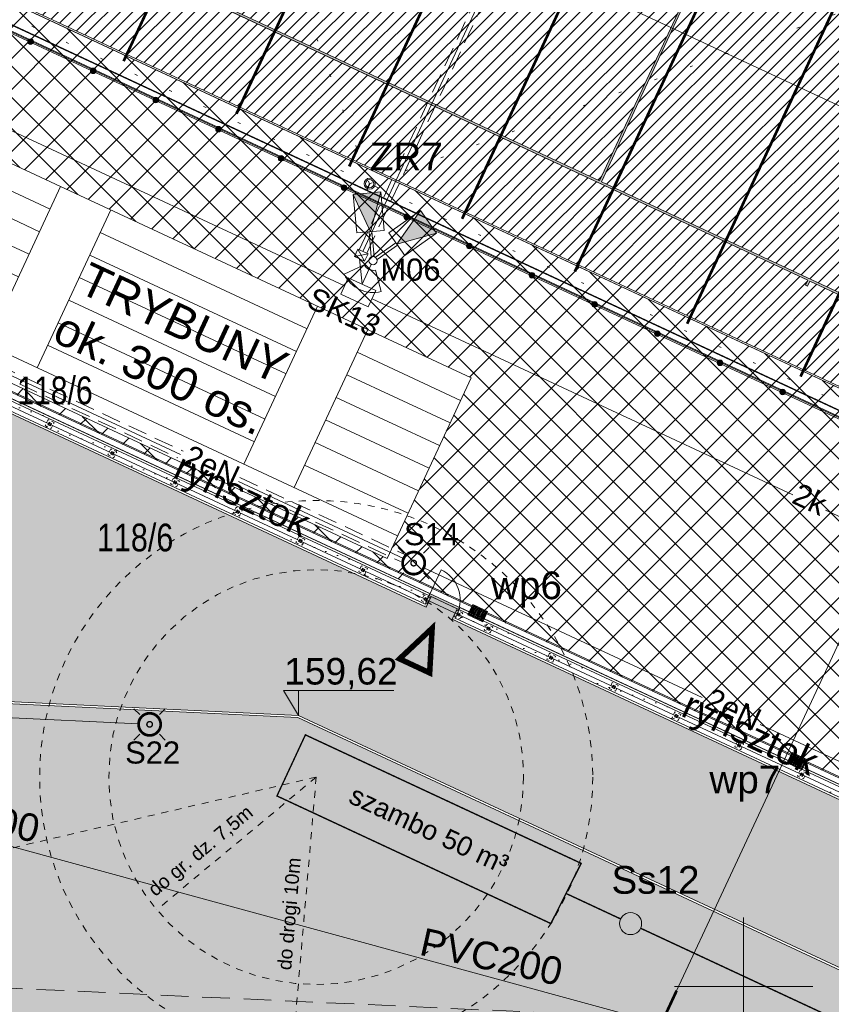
# Model space of a CAD drawing. Header units: millimetres. Extents: x 2049 to 5050, y -1200 to -312.
# Tile 9 of 23: x 2210 to 2239, y -1038 to -1003. Entities that reach past the tile are written whole.
import ezdxf
from ezdxf.enums import TextEntityAlignment as Align

# ---------------------------------------------------------------- set-up
doc = ezdxf.new("R2010")
doc.units = ezdxf.units.MM
for name, pattern in [('DOT', [6.35, 0, -6.35]), ('HIDDEN', [9.525, 6.35, -3.175]), ('L_0_04', [1.5, 1, -0.5]), ('L_0_45', [0.5, 0.25, -0.25])]:
    doc.linetypes.add(name, pattern=pattern)
doc.layers.get('Defpoints').update_dxf_attribs({"lineweight": 5})
doc.layers.add('211-numer działki ewidencyjnej', color=7, linetype='Continuous')
doc.layers.add('Wstawianie ramki sekcyjnej z opisem', color=7, linetype='Continuous')
for name, color, linetype, lineweight in [('A_boisko kolory', 78, 'Continuous', 5), ('A_boisko linie gry', 56, 'Continuous', 5), ('A_boisko reflektory', 74, 'Continuous', 5), ('A_boisko spadki', 64, 'Continuous', 5), ('A_chodnik', 132, 'Continuous', 5), ('A_hatch nawierzchnia', 253, 'Continuous', 5), ('A_hatch zieleń', 3, 'Continuous', 5), ('A_koty wysokośc.', 53, 'Continuous', 5), ('A_latarnie', 22, 'Continuous', 5), ('A_linie przekrojowe', 114, 'Continuous', 5), ('A_mapa vector', 253, 'Continuous', 5), ('A_obiekty trybuny', 126, 'Continuous', 5), ('A_ogrodzenie 1_2m', 24, 'Continuous', 5), ('A_ogrodzenie 2_4m', 45, 'Continuous', 5), ('A_opisy', 13, 'Continuous', 5), ('A_parking', 53, 'Continuous', 5), ('A_strefy oddziaływania obiektów', 71, 'L_0_45', 5), ('IE_kk', 30, 'Continuous', 5), ('IE_nn', 240, 'Continuous', 5), ('S-drenaż', 70, 'Continuous', 5), ('S-kd', 230, 'Continuous', 5), ('S-ks', 24, 'Continuous', 5), ('S-woda', 160, 'Continuous', 5), ('Z_UWAGI INSTALACJE WODNE', 150, 'Continuous', 5)]:
    doc.layers.add(name, color=color, linetype=linetype, lineweight=lineweight)
doc.styles.add('Arial', font='Arial.ttf')
doc.styles.get("Standard").update_dxf_attribs({"font": 'arial.ttf'})
pattern_1 = [(45, (9.53627, -381.61447), (-0.224506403, 0.224506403), [])]
pattern_2 = [(45, (9.53627, -381.61447), (-0.1403165, 0.420949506), [0, -0.396875])]

# ---------------------------------------------------------------- blocks, each defined once
blk = doc.blocks.new('zw$2336')
at = {"layer": 'A_strefy oddziaływania obiektów'}
for q in [(-25.64, -18.505), (-5.229, -6.783), (1.4, -9.394)]:
    blk.add_line((-2.028, 0), q, dxfattribs=at)
for radius in [10, 7.5]:
    blk.add_circle((-2.028, 0), radius, dxfattribs=at)
blk.add_arc((-2.028, 0), 30, 146.7259, 12.5747, dxfattribs=at)
at = {"layer": 'A_strefy oddziaływania obiektów', "attachment_point": 5}
for s, insert, char_height, width, rotation in [('\\pxqc;szambo 50 m³', (2.472, 0), 0.7, 11, 0), ('do gr. dz. 7,5m', (-4.636, -4.21), 0.5, 6.57169, 64.7338), ('\\pxqc;do drogi 10m', (-0.761, -4.867), 0.5, 14.8365, 110.0439)]:
    blk.add_mtext(s, dxfattribs=dict(at, insert=insert, char_height=char_height, width=width, rotation=rotation))
blk = doc.blocks.new('zw$72B4')
at = {"layer": 'A_ogrodzenie 2_4m'}
for p, q in [((0.05, -0.05), (-0.05, 0.05)), ((-0.05, -0.05), (0.05, 0.05))]:
    blk.add_line(p, q, dxfattribs=at)
at = {"layer": 'A_ogrodzenie 2_4m', "linetype": 'HIDDEN', "ltscale": 0.01}
blk.add_lwpolyline([(-0.12, 0.12), (-0.12, -0.12), (0.12, -0.12), (0.12, 0.12)], close=True, dxfattribs=at)
at = {"layer": 'A_ogrodzenie 2_4m'}
blk.add_lwpolyline([(-0.05, 0.05), (-0.05, -0.05), (0.05, -0.05), (0.05, 0.05)], close=True, dxfattribs=at)
blk = doc.blocks.new('zw$4BF9')
at = {"layer": 'A_ogrodzenie 2_4m'}
blk.add_line((-20.536, 22.813), (-20.029, 23.901), dxfattribs=at)
blk.add_lwpolyline([(11.145, 8.054), (11.145, 8.054), (-89.687, 55.026), (-87.993, 59.248), (-87.56, 60.239), (-75.488, 90.173), (-59.845, 129.157), (-17.974, 109.652), (59.053, 73.799), (29.362, 14.847), (23.382, 7.169)], dxfattribs=at)
blk.add_arc((-20.536, 22.813), 1.2, 335.0218, 65.0218, dxfattribs=at)
at = {"layer": 'A_ogrodzenie 2_4m', "rotation": 65.02180580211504}
for p in [(-34.179, 29.168), (-31.912, 28.112), (-29.646, 27.057), (-27.38, 26.001), (-25.114, 24.945), (-22.848, 23.89), (-20.582, 22.834), (-19.403, 22.285), (-18.315, 21.778), (-16.049, 20.722), (-13.783, 19.667), (-11.517, 18.611), (-9.251, 17.555), (-6.985, 16.5)]:
    blk.add_blockref('zw$72B4', p, dxfattribs=at)
blk = doc.blocks.new('zw$B760')
at = {"layer": 'A_ogrodzenie 1_2m'}
h = blk.add_hatch(color=256, dxfattribs=at)
h.dxf.hatch_style = 1
edge = h.paths.add_edge_path()
edge.add_ellipse((0, 0), major_axis=(0.1, 0), ratio=1, start_angle=0, end_angle=360)
blk.add_circle((0, 0), 0.1, dxfattribs=at)
blk = doc.blocks.new('zw$7FD1')
at = {"layer": 'A_ogrodzenie 1_2m'}
for p, q in [((-112.97, -4.32), (-32.953, -41.595)), ((-112.917, -4.3), (-32.936, -41.559)), ((-112.877, -4.286), (-32.881, -41.551))]:
    blk.add_line(p, q, dxfattribs=at)
for p in [(-64.266, -26.986), (-62, -28.042), (-59.734, -29.097), (-57.468, -30.153), (-55.202, -31.209), (-52.936, -32.264), (-50.669, -33.32), (-48.403, -34.376), (-46.137, -35.432), (-43.871, -36.487), (-41.605, -37.543), (-39.339, -38.599), (-37.072, -39.654)]:
    blk.add_blockref('zw$B760', p, dxfattribs=at)
blk = doc.blocks.new('zw$62AA')
at = {"layer": 'A_boisko linie gry'}
for p, q in [((72.425, 4.075), (72.425, 58.925)), ((72.5, 4.075), (72.5, 58.925)), ((80.77, 3.8), (80.77, 4)), ((80.845, 3.8), (80.845, 4)), ((80.77, 3.8), (80.845, 3.8))]:
    blk.add_line(p, q, dxfattribs=at)
for points in [[(-1.06, 62.06), (100.46, 62.06), (100.46, 0.94), (-1.06, 0.94)], [(-1, 62), (100.4, 62), (100.4, 1), (-1, 1)]]:
    blk.add_lwpolyline(points, close=True, dxfattribs=at)
for points in [[(95.325, 14.965), (95.325, 4.075), (72.5, 4.075)], [(80.77, 4), (49.7, 4)], [(72.425, 4.075), (49.737, 4.075)], [(90.4, 4), (80.845, 4)]]:
    blk.add_lwpolyline(points, dxfattribs=at)
at = {"layer": 'A_boisko spadki'}
blk.add_lwpolyline([(-1, 62), (100.4, 62), (100.4, 1), (-1, 1)], close=True, dxfattribs=at)
blk = doc.blocks.new('zw$EC9E')
at = {"layer": 'A_boisko reflektory'}
h = blk.add_hatch(color=256, dxfattribs=at)
h.dxf.hatch_style = 1
h.paths.add_polyline_path([(-0.713, 2.397), (-0.092, 1.046), (0.284, 2.484)])
h = blk.add_hatch(color=256, dxfattribs=at)
h.dxf.hatch_style = 1
h.paths.add_polyline_path([(1.719, 1.815), (0.86, 0.603), (2.293, 0.997)])
for p, q in [((-0.062, 0.137), (-0.142, 1.042)), ((0.037, 0.145), (-0.042, 1.05)), ((0.087, 0.122), (0.831, 0.644)), ((0.145, 0.04), (0.889, 0.562)), ((-0.317, -0.148), (-1.042, -0.486)), ((0.091, -0.338), (0.298, -1.111))]:
    blk.add_line(p, q, dxfattribs=at)
for points in [[(-0.713, 2.397), (0.284, 2.484), (0.406, 1.09), (-0.59, 1.002)], [(2.293, 0.997), (1.719, 1.815), (0.573, 1.012), (1.147, 0.193)]]:
    blk.add_lwpolyline(points, close=True, dxfattribs=at)
for points in [[(-0.713, 2.397), (-0.092, 1.046), (0.284, 2.484)], [(1.719, 1.815), (0.86, 0.603), (2.293, 0.997)]]:
    blk.add_lwpolyline(points, dxfattribs=at)
blk.add_circle((0, 0), 0.15, dxfattribs=at)
for radius in [0.35, 1.15]:
    blk.add_arc((0, 0), radius, 205.0218, 285.0218, dxfattribs=at)
blk = doc.blocks.new('zw$FF0C')
at = {"layer": 'A_linie przekrojowe'}
h = blk.add_hatch(color=256, dxfattribs=at)
h.dxf.hatch_style = 1
h.paths.add_polyline_path([(-1.118, -0.031), (-0.604, -0.822), (-0.181, 0.084)])
blk.add_lwpolyline([(-0.181, 0.084), (-1.118, -0.031), (-0.604, -0.822)], close=True, dxfattribs=at)
at = {"layer": 'A_linie przekrojowe', "const_width": 0.1}
blk.add_lwpolyline([(0, 0), (-0.845, -1.813)], dxfattribs=at)
blk = doc.blocks.new('zw$409B')
at = {"layer": 'A_linie przekrojowe'}
blk.add_lwpolyline([(-39.421, -84.623), (-36.043, -77.372)], dxfattribs=at)
at = {"layer": 'Defpoints'}
blk.add_line((-36.043, -77.372), (-2.111, -4.532), dxfattribs=at)
at = {"layer": 'A_linie przekrojowe', "xscale": -1, "rotation": 130.0436116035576}
blk.add_blockref('zw$FF0C', (-39.421, -84.623), dxfattribs=at)
blk = doc.blocks.new('zw$928B')
at = {"layer": 'Defpoints'}
blk.add_line((-116.438, 54.242), (-4.532, 2.111), dxfattribs=at)
blk = doc.blocks.new('zw$D6B0')
at = {"layer": 'A_obiekty trybuny'}
for p, q in [((4.125, -6.3), (4.125, 0)), ((6.125, -6.3), (6.125, 0)), ((14.375, -6.3), (14.375, 0)), ((16.375, -6.3), (16.375, 0)), ((4.125, -0.9), (0, -0.9)), ((14.375, -0.9), (6.125, -0.9)), ((20.5, -0.9), (16.375, -0.9)), ((4.125, -1.8), (0, -1.8)), ((14.375, -1.8), (6.125, -1.8)), ((20.5, -1.8), (16.375, -1.8)), ((4.125, -2.7), (0, -2.7)), ((14.375, -2.7), (6.125, -2.7)), ((20.5, -2.7), (16.375, -2.7)), ((0, -3.6), (4.125, -3.6)), ((6.125, -3.6), (14.375, -3.6)), ((16.375, -3.6), (20.5, -3.6)), ((4.125, -4.5), (0, -4.5)), ((14.375, -4.5), (6.125, -4.5)), ((20.5, -4.5), (16.375, -4.5)), ((4.125, -5.4), (0, -5.4)), ((14.375, -5.4), (6.125, -5.4)), ((20.5, -5.4), (16.375, -5.4)), ((20.5, -6.3), (0, -6.3))]:
    blk.add_line(p, q, dxfattribs=at)
blk.add_lwpolyline([(0, -7.2), (20.5, -7.2), (20.5, 0), (0, 0)], close=True, dxfattribs=at)
at = {"layer": 'A_opisy', "insert": (10.25, -3.6), "char_height": 1.2, "width": 20.5, "attachment_point": 5}
blk.add_mtext('\\pxqc;TRYBUNY\\Pok. 300 os.', dxfattribs=at)
blk = doc.blocks.new('zw$4BE7')
at = {"layer": 'A_latarnie'}
for p, q in [((-0.354, 0.354), (-0.566, 0.566)), ((0.354, 0.354), (0.566, 0.566)), ((-0.566, -0.566), (-0.354, -0.354)), ((0.566, -0.566), (0.354, -0.354))]:
    blk.add_line(p, q, dxfattribs=at)
at = {"layer": 'A_latarnie', "const_width": 0.1}
blk.add_lwpolyline([(0.152, -0.37, 0.831927), (-0.009, 0.4, 1.202028), (0.152, -0.37)], format="xyb", dxfattribs=at)
at = {"layer": 'A_latarnie'}
blk.add_lwpolyline([(0.038, -0.093, 0.05, 0.05, 0.831927), (-0.002, 0.1, 0.05, 0.05, 1.202028)], format="xyseb", close=True, dxfattribs=at)
blk = doc.blocks.new('zw$8BE4')
at = {"layer": 'A_latarnie', "xscale": -1, "rotation": 179.9999999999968}
for p in [(38.762, -105.316), (29.215, -111.144)]:
    blk.add_blockref('zw$4BE7', p, dxfattribs=at)
blk = doc.blocks.new('zw$83E')
at = {"layer": 'Z_UWAGI INSTALACJE WODNE', "linetype": 'DOT', "ltscale": 0.2}
for q in [(19.087, 40.972), (-40.972, 19.087)]:
    blk.add_line((0, 0), q, dxfattribs=at)
at = {"layer": 'Z_UWAGI INSTALACJE WODNE'}
for radius in [0.2, 0.15]:
    blk.add_circle((0, 0), radius, dxfattribs=at)
at = {"layer": 'Z_UWAGI INSTALACJE WODNE', "linetype": 'DOT', "ltscale": 0.2}
blk.add_arc((0, 0), 45.2, 65.0218, 155.0218, dxfattribs=at)
blk = doc.blocks.new('zw$F0AB')
at = {"layer": 'A_mapa vector', "linetype": 'Continuous', "lineweight": 0, "flags": 128}
for points in [[(186.457, 75.117), (186.457, 80.117)], [(186.457, 75.117), (186.457, 80.117)], [(183.957, 77.617), (188.957, 77.617)], [(183.957, 77.617), (188.957, 77.617)]]:
    blk.add_lwpolyline(points, dxfattribs=at)
at = {"layer": 'A_mapa vector', "linetype": 'L_0_04', "lineweight": 0, "flags": 128}
blk.add_lwpolyline([(186.21, 69.155), (186.166, 76.353), (148.308, 78.091), (148.19, 66.697), (186.21, 69.155)], dxfattribs=at)
at = {"layer": 'A_mapa vector', "style": 'Arial', "width": 0.78}
blk.add_text('118/6', height=1, dxfattribs=at).set_placement((160.197, 99.667), align=Align.TOP_LEFT)
blk = doc.blocks.new('zw$8536')
at = {"layer": 'S-ks', "const_width": 0.05}
for points in [[(-84.313, -56.044), (-85.341, -58.252), (-75.437, -62.865), (-74.342, -60.689), (-84.313, -56.044)], [(-74.89, -61.777), (-72.92, -62.695)], [(-72.195, -63.033), (-62.955, -67.337)]]:
    blk.add_lwpolyline(points, dxfattribs=at)
at = {"layer": 'S-ks'}
blk.add_circle((-72.557, -62.864), 0.4, dxfattribs=at)
blk = doc.blocks.new('zw$CA91')
at = {"layer": 'A_koty wysokośc.'}
h = blk.add_hatch(color=256, dxfattribs=at)
h.dxf.hatch_style = 1
h.paths.add_polyline_path([(-0.448, 0.753), (0, 0), (0, 0.753)])
blk.add_lwpolyline([(2.874, 0.753), (-0.448, 0.753), (0, 0), (0, 0.753)], dxfattribs=at)
blk = doc.blocks.new('rrr')
at = {"layer": 'Wstawianie ramki sekcyjnej z opisem', "color": 7, "linetype": 'Continuous', "lineweight": 13, "flags": 128}
for points in [[(126.75, 51.1), (126.75, 56.1)], [(124.25, 53.6), (129.25, 53.6)]]:
    blk.add_lwpolyline(points, dxfattribs=at)
at = {"layer": '211-numer działki ewidencyjnej', "color": 3, "linetype": 'Continuous', "lineweight": 18, "width": 0.79}
blk.add_text('118/6', height=1, dxfattribs=at).set_placement((103.37, 69.33))

msp = doc.modelspace()

# ---------------------------------------------------------------- hatches: boundary and pattern name
at = {"layer": 'A_boisko kolory'}
h = msp.add_hatch(dxfattribs=at)
h.set_pattern_fill('LINE', color=233, scale=0.1, angle=45)
h.set_pattern_definition(pattern_1)
h.paths.add_polyline_path([(2162.678, -980.122), (2254.594, -1022.94), (2280.353, -967.646), (2188.437, -924.827)])
h.paths.add_polyline_path([(2168.477, -979.514), (2172.942, -981.593), (2172.857, -981.775), (2172.925, -981.806), (2173.01, -981.625), (2181.671, -985.66), (2181.586, -985.841), (2181.654, -985.873), (2181.739, -985.691), (2238.067, -1011.932), (2237.982, -1012.113), (2238.05, -1012.145), (2238.135, -1011.963), (2246.796, -1015.998), (2246.712, -1016.179), (2246.78, -1016.211), (2246.864, -1016.03), (2251.328, -1018.109), (2257.924, -1003.95), (2258.106, -1004.035), (2258.137, -1003.967), (2257.956, -1003.882), (2260.036, -999.418), (2260.217, -999.502), (2260.249, -999.434), (2260.067, -999.35), (2262.137, -994.908), (2262.318, -994.993), (2262.349, -994.925), (2262.168, -994.84), (2263.714, -991.523), (2263.895, -991.607), (2263.927, -991.539), (2263.745, -991.455), (2265.815, -987.013), (2265.996, -987.097), (2266.027, -987.029), (2265.846, -986.945), (2267.926, -982.481), (2268.107, -982.565), (2268.139, -982.497), (2267.958, -982.413), (2274.553, -968.254), (2270.089, -966.174), (2270.174, -965.993), (2270.106, -965.961), (2270.021, -966.142), (2261.36, -962.107), (2261.444, -961.926), (2261.376, -961.894), (2261.292, -962.076), (2204.964, -935.836), (2205.048, -935.654), (2204.98, -935.623), (2204.896, -935.804), (2196.235, -931.769), (2196.319, -931.588), (2196.251, -931.556), (2196.167, -931.738), (2191.702, -929.658), (2185.106, -943.817), (2184.925, -943.732), (2184.893, -943.8), (2185.075, -943.885), (2182.995, -948.349), (2182.814, -948.265), (2182.782, -948.333), (2182.963, -948.417), (2180.894, -952.859), (2180.713, -952.774), (2180.681, -952.842), (2180.862, -952.927), (2179.317, -956.245), (2179.136, -956.16), (2179.104, -956.228), (2179.285, -956.313), (2177.216, -960.754), (2177.035, -960.67), (2177.003, -960.738), (2177.184, -960.822), (2175.105, -965.287), (2174.924, -965.202), (2174.892, -965.27), (2175.073, -965.355)], flags=16)
h = msp.add_hatch(dxfattribs=at)
h.set_pattern_fill('LINE', color=150, scale=0.1, angle=45, style=2)
h.set_pattern_definition(pattern_1)
h.paths.add_polyline_path([(2209.968, -998.759), (2230.534, -1008.34), (2253.696, -958.62), (2233.13, -949.04)])
h = msp.add_hatch(dxfattribs=at)
h.set_pattern_fill('LINE', color=150, scale=0.1, angle=45, style=2)
h.set_pattern_definition(pattern_1)
h.paths.add_polyline_path([(2230.602, -1008.371), (2251.292, -1018.01), (2255.891, -1008.138, -0.414211), (2248.771, -988.599), (2250.316, -985.282, -0.414211), (2269.855, -978.161), (2274.454, -968.29), (2253.764, -958.652)])
h.paths.add_polyline_path([(2250.395, -976.806), (2250.445, -976.862, -0.003792), (2250.668, -976.663), (2250.619, -976.607, 0.003792)], flags=16)
h.paths.add_polyline_path([(2248.315, -1008.994, 0.003792), (2248.532, -1009.201), (2248.583, -1009.147, -0.003792), (2248.367, -1008.94)], flags=16)
h.paths.add_polyline_path([(2246.313, -981.961), (2246.379, -981.997, -0.003792), (2246.525, -981.736), (2246.46, -981.699, 0.003792)], flags=16)
h.paths.add_polyline_path([(2253.02, -974.808), (2253.06, -974.871, -0.003792), (2253.313, -974.712), (2253.274, -974.649, 0.003792)], flags=16)
h.paths.add_polyline_path([(2248.138, -979.213), (2248.197, -979.259, -0.003792), (2248.384, -979.026), (2248.326, -978.979, 0.003792)], flags=16)
h.paths.add_polyline_path([(2246.149, -1006.505, 0.003792), (2246.328, -1006.746), (2246.388, -1006.7, -0.003792), (2246.21, -1006.461)], flags=16)
h.paths.add_polyline_path([(2250.865, -1011.088, 0.003792), (2251.113, -1011.256), (2251.154, -1011.194, -0.003792), (2250.907, -1011.026), (2250.865, -1011.088)], flags=16)
h.paths.add_polyline_path([(2244.427, -1003.691, 0.003792), (2244.564, -1003.958), (2244.63, -1003.924, -0.003792), (2244.494, -1003.658)], flags=16)
h.paths.add_polyline_path([(2244.88, -984.933), (2244.948, -984.965), (2245.075, -984.693), (2245.007, -984.661)], flags=16)
h.paths.add_polyline_path([(2243.197, -1000.63, 0.003792), (2243.287, -1000.916), (2243.358, -1000.893, -0.003792), (2243.268, -1000.608)], flags=16)
h.paths.add_polyline_path([(2255.94, -973.274), (2255.97, -973.343, -0.003792), (2256.246, -973.228), (2256.218, -973.159, 0.003792)], flags=16)
h.paths.add_polyline_path([(2243.547, -987.952), (2243.617, -987.978, -0.003792), (2243.723, -987.698), (2243.653, -987.671, 0.003792)], flags=16)
h.paths.add_polyline_path([(2268.86, -972.488, -0.003792), (2269.147, -972.57), (2269.168, -972.498, 0.003792), (2268.879, -972.416)], flags=16)
h.paths.add_polyline_path([(2259.075, -972.246), (2259.093, -972.319, -0.003792), (2259.384, -972.253), (2259.368, -972.179, 0.003792)], flags=16)
h.paths.add_polyline_path([(2242.665, -991.131), (2242.739, -991.145, -0.003792), (2242.797, -990.851), (2242.723, -990.836, 0.003792)], flags=16)
h.paths.add_polyline_path([(2242.492, -997.407, 0.003792), (2242.534, -997.705), (2242.608, -997.694, -0.003792), (2242.566, -997.398)], flags=16)
h.paths.add_polyline_path([(2265.629, -971.886, -0.003792), (2265.926, -971.919), (2265.934, -971.844, 0.003792), (2265.636, -971.812)], flags=16)
h.paths.add_polyline_path([(2242.324, -994.412), (2242.399, -994.414, -0.003792), (2242.408, -994.115), (2242.333, -994.112, 0.003792)], flags=16)
h.paths.add_polyline_path([(2262.338, -971.754), (2262.343, -971.829, -0.003792), (2262.641, -971.812), (2262.637, -971.737, 0.003792)], flags=16)
at = {"layer": 'A_hatch nawierzchnia'}
h = msp.add_hatch(color=255, dxfattribs=at)
h.dxf.hatch_style = 1
h.paths.add_polyline_path([(2168.477, -979.514), (2172.942, -981.593), (2172.857, -981.775), (2172.925, -981.806), (2173.01, -981.625), (2181.671, -985.66), (2181.586, -985.841), (2181.654, -985.873), (2181.739, -985.691), (2238.067, -1011.932), (2237.982, -1012.113), (2238.05, -1012.145), (2238.135, -1011.963), (2246.796, -1015.998), (2246.712, -1016.179), (2246.78, -1016.211), (2246.864, -1016.03), (2251.328, -1018.109), (2257.924, -1003.95), (2258.106, -1004.035), (2258.137, -1003.967), (2257.956, -1003.882), (2260.036, -999.418), (2260.217, -999.502), (2260.249, -999.434), (2260.067, -999.35), (2262.137, -994.908), (2262.318, -994.993), (2262.349, -994.925), (2263.528, -995.474), (2265.073, -992.156), (2263.895, -991.607), (2263.927, -991.539), (2263.745, -991.455), (2265.815, -987.013), (2265.996, -987.097), (2266.027, -987.029), (2265.846, -986.945), (2267.926, -982.481), (2268.107, -982.565), (2268.139, -982.497), (2267.958, -982.413), (2274.553, -968.254), (2270.089, -966.174), (2270.174, -965.993), (2270.106, -965.961), (2270.021, -966.142), (2261.36, -962.107), (2261.444, -961.926), (2261.376, -961.894), (2261.292, -962.076), (2204.964, -935.836), (2205.048, -935.654), (2204.98, -935.623), (2204.896, -935.804), (2196.235, -931.769), (2196.319, -931.588), (2196.251, -931.556), (2196.167, -931.738), (2191.702, -929.658), (2185.106, -943.817), (2184.925, -943.732), (2184.893, -943.8), (2185.075, -943.885), (2182.995, -948.349), (2182.814, -948.265), (2182.782, -948.333), (2182.963, -948.417), (2180.894, -952.859), (2180.713, -952.774), (2180.681, -952.842), (2179.503, -952.293), (2177.957, -955.611), (2179.136, -956.16), (2179.104, -956.228), (2179.285, -956.313), (2177.216, -960.754), (2177.035, -960.67), (2177.003, -960.738), (2177.184, -960.822), (2175.105, -965.287), (2174.924, -965.202), (2174.892, -965.27), (2175.073, -965.355)])
h.paths.add_polyline_path([(2168.577, -979.477), (2189.267, -989.116), (2212.429, -939.396), (2191.739, -929.758), (2187.14, -939.629, -0.414211), (2194.26, -959.168), (2192.714, -962.486, -0.414211), (2173.175, -969.606)], flags=16)
h.paths.add_polyline_path([(2230.602, -1008.371), (2251.292, -1018.01), (2255.891, -1008.138, -0.414211), (2248.771, -988.599), (2250.316, -985.282, -0.414211), (2269.855, -978.161), (2274.454, -968.29), (2253.764, -958.652)], flags=16)
h.paths.add_polyline_path([(2189.335, -989.147), (2209.901, -998.728), (2233.062, -949.008), (2212.497, -939.428)], flags=16)
h.paths.add_polyline_path([(2209.968, -998.759), (2230.534, -1008.34), (2253.696, -958.62), (2233.13, -949.04)], flags=16)
h.paths.add_polyline_path([(2248.839, -988.631, 0.41421), (2255.922, -1008.07), (2269.824, -978.229, 0.41421), (2250.384, -985.313)], flags=16)
h.paths.add_polyline_path([(2173.207, -969.538, 0.41421), (2192.646, -962.454), (2194.192, -959.136, 0.41421), (2187.108, -939.697)], flags=16)
h.paths.add_polyline_path([(2185.966, -957.288, 1), (2185.816, -957.288, 1)], flags=0)
h.paths.add_polyline_path([(2177.957, -955.611), (2179.503, -952.293), (2180.681, -952.842), (2180.862, -952.927), (2179.317, -956.245), (2179.136, -956.16)], flags=16)
h.paths.add_polyline_path([(2262.168, -994.84), (2263.714, -991.523), (2263.895, -991.607), (2265.073, -992.156), (2263.528, -995.474), (2262.349, -994.925)], flags=16)
h = msp.add_hatch(dxfattribs=at)
h.set_pattern_fill('NET', color=256, scale=0.25, angle=45)
h.set_pattern_definition([(45, (9.5363, -381.6145), (-0.561266, 0.561266), []), (135, (9.5363, -381.6145), (-0.561266, -0.561266), [])])
h.paths.add_polyline_path([(2155.63, -991.003), (2162.598, -980.151), (2241.833, -1017.062), (2241.326, -1018.149), (2242.323, -1018.614), (2242.83, -1017.526), (2254.569, -1022.995), (2254.623, -1023.02), (2256.136, -1037.824), (2225.574, -1023.586), (2224.487, -1023.08), (2202.913, -1013.03), (2201.825, -1012.523), (2180.251, -1002.473), (2179.163, -1001.966)])
h.paths.add_polyline_path([(2204.268, -1013.33), (2222.851, -1021.987), (2225.891, -1015.46), (2207.309, -1006.804)], flags=16)
h.paths.add_polyline_path([(2182.06, -1002.984), (2200.642, -1011.641), (2203.683, -1005.115), (2185.1, -996.458)], flags=16)
h = msp.add_hatch(dxfattribs=at)
h.set_pattern_fill('CONC', color=256, scale=0.1, angle=45)
h.set_pattern_definition([(45, (10.2406, -378.4398), (-1.7960512, 1.7960512), [0, -2.54]), (45, (10.8872, -379.0504), (-1.7960512, 1.7960512), [0, -2.54]), (45, (9.9712, -378.0267), (-1.7960512, 1.7960512), [0, -2.54]), (23.1986, (9.59404, -379.5174), (7.18420523, 3.5921031), [0.2735656, -13.4047535]), (261.8699, (9.8455, -379.40965), (1.79605086, 8.9802562), [0.127, -12.573]), (175.6013, (9.82753, -379.53538), (19.75656246, -1.796048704), [0.2341753, -23.1834665]), (251.5651, (9.4504, -380.3436), (3.86e-06, -3.5921033), [0.056797, -5.6228158]), (11.3099, (9.4324, -380.3975), (5.38815528, 1.79604803), [0.0915822, -9.0665198]), (153.4349, (9.5222, -380.3795), (-5.38815159, 1.79605487), [0.0803224, -7.9518637]), (270, (10.7794, -379.3737), (1.7960518, -1.7960518), [0.107762, -3.484339]), (45, (10.7794, -379.4815), (4e-16, 3.5921024), [0.1524, -2.3876]), (180, (10.8872, -379.3737), (-1.7960518, -1.7960518), [0.107762, -3.484339]), (296.5651, (9.4144, -378.4398), (-1.79605487, 5.38815159), [0.0803224, -7.9518637]), (45, (9.4504, -378.5116), (4e-16, 3.5921024), [0.127, -2.413]), (188.1301, (9.54016, -378.42183), (-8.9802562, -1.79605086), [0.127, -12.573]), (258.6901, (8.4446, -379.3737), (1.79604803, 5.38815528), [0.0915822, -9.0665198]), (26.5651, (8.4266, -379.4635), (-5.38815159, -1.79605487), [0.1606448, -7.8715413]), (171.8699, (8.5703, -379.3917), (8.9802562, -1.79605086), [0.127, -12.573]), (45, (9.0373, -378.9247), (-1.7960512, 1.7960512), [0, -2.54]), (45, (9.0193, -379.8766), (-1.7960512, 1.7960512), [0, -2.54]), (45, (10.1867, -380.0383), (-1.7960512, 1.7960512), [0, -2.54]), (45, (10.115, -378.9966), (-1.7960512, 1.7960512), [0, -2.54]), (45, (9.2887, -379.212), (-1.7960512, 1.7960512), [0, -2.54]), (45, (8.8397, -379.5533), (-1.7960512, 1.7960512), [0, -2.54]), (45, (9.109, -379.4995), (-1.7960512, 1.7960512), [0, -2.54]), (45, (9.4683, -380.0024), (-1.7960512, 1.7960512), [0, -2.54]), (45, (8.9654, -380.3616), (-1.7960512, 1.7960512), [0, -2.54]), (45, (8.5703, -379.9305), (-1.7960512, 1.7960512), [0, -2.54]), (45, (8.1213, -379.5893), (-1.7960512, 1.7960512), [0, -2.54]), (45, (8.6062, -378.9606), (-1.7960512, 1.7960512), [0, -2.54]), (45, (8.9295, -378.4937), (-1.7960512, 1.7960512), [0, -2.54]), (45, (9.63, -377.937), (-1.7960512, 1.7960512), [0, -2.54]), (45, (9.7557, -378.9247), (-1.7960512, 1.7960512), [0, -2.54]), (45, (9.2528, -378.781), (-1.7960512, 1.7960512), [0, -2.54]), (45, (10.2586, -379.4995), (-1.7960512, 1.7960512), [0, -2.54]), (45, (9.8096, -380.128), (-1.7960512, 1.7960512), [0, -2.54]), (45, (10.7435, -379.9844), (-1.7960512, 1.7960512), [0, -2.54]), (45, (10.043, -380.4693), (-1.7960512, 1.7960512), [0, -2.54]), (45, (9.5222, -381.098), (-1.7960512, 1.7960512), [0, -2.54]), (45, (9.8275, -380.9722), (-1.7960512, 1.7960512), [0, -2.54]), (45, (9.594, -380.7028), (-1.7960512, 1.7960512), [0, -2.54]), (45, (11.0848, -379.7868), (-1.7960512, 1.7960512), [0, -2.54]), (45, (10.564, -378.835), (-1.7960512, 1.7960512), [0, -2.54]), (45, (9.9353, -378.386), (-1.7960512, 1.7960512), [0, -2.54]), (45, (10.4023, -380.5052), (-1.7960512, 1.7960512), [0, -2.54])])
h.paths.add_polyline_path([(2148.98, -1019.015), (2161.551, -1024.871), (2219.646, -1027.664), (2248.782, -1041.237), (2249.519, -1045.362), (2258.636, -1043.885), (2255.795, -1038.437), (2225.279, -1024.221), (2225.49, -1023.768), (2224.402, -1023.261), (2224.191, -1023.714), (2202.617, -1013.664), (2202.828, -1013.211), (2201.74, -1012.704), (2201.529, -1013.157), (2179.955, -1003.107), (2180.166, -1002.654), (2179.079, -1002.147), (2178.868, -1002.601), (2160.592, -994.087)])
at = {"layer": 'A_hatch zieleń'}
h = msp.add_hatch(dxfattribs=at)
h.set_pattern_fill('DOTS', color=256, scale=0.25, angle=45, style=2)
h.set_pattern_definition(pattern_2)
h.paths.add_polyline_path([(2134.432, -1038.222), (2185.052, -916.842), (2227.212, -936.482), (2304.212, -972.322), (2286.482, -1008.192), (2274.512, -1032.392), (2268.773, -1038.804), (2268.409, -1037.757), (2299.167, -971.732), (2282.125, -963.794), (2281.34, -965.48), (2247.954, -949.927), (2248.917, -947.861), (2223.808, -936.164), (2222.845, -938.23), (2187.284, -921.665), (2174.278, -949.584), (2172.737, -948.866), (2170.981, -952.637), (2172.522, -953.355), (2159.358, -981.612), (2155.451, -991.229), (2179.045, -1002.22), (2178.901, -1002.528), (2160.553, -993.981), (2148.873, -1019.054), (2161.532, -1024.951), (2219.627, -1027.744), (2248.71, -1041.292), (2249.491, -1045.66), (2167.232, -1060.362)])
h.paths.add_polyline_path([(2185.226, -1046.474), (2178.186, -1045.303), (2179.282, -1038.377), (2186.248, -1039.417)], flags=16)
h.paths.add_polyline_path([(2196.007, -1044.411), (2189.98, -1043.983), (2190.308, -1038.915), (2196.306, -1039.336)], flags=16)
h = msp.add_hatch(dxfattribs=at)
h.set_pattern_fill('DOTS', color=256, scale=0.25, angle=45, style=2)
h.set_pattern_definition(pattern_2)
h.paths.add_polyline_path([(2202.651, -1013.592), (2224.225, -1023.642), (2224.368, -1023.333), (2202.794, -1013.283)])
h = msp.add_hatch(dxfattribs=at)
h.set_pattern_fill('DOTS', color=256, scale=0.25, angle=45, style=2)
h.set_pattern_definition(pattern_2)
h.paths.add_polyline_path([(2225.313, -1024.148), (2255.854, -1038.376), (2258.786, -1043.998), (2258.932, -1043.972), (2259.108, -1043.881), (2256.102, -1038.116), (2225.456, -1023.84)])

# ---------------------------------------------------------------- linework, layer by layer
at = {"layer": 'A_boisko spadki'}
msp.add_lwpolyline([(2188.437, -924.827), (2280.353, -967.646), (2254.594, -1022.94), (2162.678, -980.122)], close=True, dxfattribs=at)
at = {"layer": 'A_chodnik'}
for p, q in [((2224.368, -1023.333), (2224.402, -1023.261)), ((2225.456, -1023.84), (2225.49, -1023.768))]:
    msp.add_line(p, q, dxfattribs=at)
for points in [[(2259.108, -1043.881), (2256.102, -1038.116), (2155.451, -991.229), (2159.358, -981.612), (2172.522, -953.355), (2170.981, -952.637), (2172.737, -948.866), (2174.278, -949.584), (2187.284, -921.665), (2222.845, -938.23), (2223.808, -936.164), (2248.917, -947.861), (2247.954, -949.927), (2281.34, -965.48), (2282.125, -963.794), (2299.167, -971.732), (2268.409, -1037.757), (2268.783, -1038.835)], [(2188.408, -924.747), (2162.598, -980.151), (2254.623, -1023.02), (2280.432, -967.617)], [(2188.437, -924.827), (2162.678, -980.122), (2254.594, -1022.94), (2280.353, -967.646), (2188.437, -924.827)]]:
    msp.add_lwpolyline(points, close=True, dxfattribs=at)
for points in [[(2224.402, -1023.261), (2202.828, -1013.211)], [(2259.179, -1043.844), (2256.16, -1038.055), (2225.49, -1023.768)]]:
    msp.add_lwpolyline(points, dxfattribs=at)
at = {"layer": 'A_hatch nawierzchnia'}
msp.add_line((2155.63, -991.003), (2256.105, -1037.809), dxfattribs=at)
msp.add_lwpolyline([(2181.739, -985.691), (2238.067, -1011.932), (2237.982, -1012.113), (2238.05, -1012.145), (2238.135, -1011.963), (2246.796, -1015.998)], dxfattribs=at)
msp.add_lwpolyline([(2207.309, -1006.804), (2225.891, -1015.46), (2222.851, -1021.987), (2204.268, -1013.33)], close=True, dxfattribs=at)
at = {"layer": 'A_opisy', "const_width": 0.2}
msp.add_lwpolyline([(2224.482, -1024.511), (2223.304, -1025.618), (2224.392, -1026.125)], close=True, dxfattribs=at)
at = {"layer": 'A_parking'}
for points in [[(2179.045, -1002.22), (2178.901, -1002.528), (2160.553, -993.981), (2148.873, -1019.054), (2161.532, -1024.951), (2219.627, -1027.744)], [(2258.703, -1044.013), (2255.795, -1038.437), (2225.206, -1024.187), (2225.384, -1023.806), (2224.441, -1023.367), (2224.264, -1023.748), (2202.545, -1013.63), (2202.722, -1013.25), (2201.779, -1012.81), (2201.602, -1013.191), (2179.955, -1003.107), (2180.133, -1002.727), (2179.117, -1002.254), (2178.94, -1002.634), (2160.592, -994.087), (2148.98, -1019.015), (2161.551, -1024.871), (2219.646, -1027.664)], [(2224.368, -1023.333), (2224.225, -1023.642), (2202.651, -1013.592), (2202.794, -1013.283)], [(2258.789, -1044.004), (2255.854, -1038.376), (2225.313, -1024.148), (2225.456, -1023.84)], [(2219.627, -1027.744), (2248.71, -1041.292), (2249.491, -1045.66)], [(2219.646, -1027.664), (2248.782, -1041.237), (2249.57, -1045.646)]]:
    msp.add_lwpolyline(points, dxfattribs=at)
at = {"layer": 'S-drenaż', "const_width": 0.1}
for points in [[(2213.327, -1004.015), (2239.316, -948.226)], [(2217.406, -1005.915), (2243.395, -950.127)], [(2221.483, -1007.82), (2247.471, -952.032)], [(2225.564, -1009.716), (2251.553, -953.927)], [(2229.643, -1011.616), (2255.632, -955.827)], [(2233.702, -1013.506), (2259.69, -957.718)], [(2237.801, -1015.416), (2263.79, -959.628)]]:
    msp.add_lwpolyline(points, dxfattribs=at)
at = {"layer": 'Z_UWAGI INSTALACJE WODNE', "linetype": 'L_0_45', "ltscale": 2}
msp.add_lwpolyline([(2280.715, -967.516, 0.05, 0.05, 0), (2254.509, -1023.772, 0.05, 0.05, 0), (2161.836, -980.6, 0.05, 0.05, 0), (2188.042, -924.345, 0.05, 0.05, 0), (2280.715, -967.516, 0.05, 0, 0)], format="xyseb", dxfattribs=at)

# ---------------------------------------------------------------- block references
at = {"layer": 'A_boisko linie gry', "rotation": 335.0218058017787}
msp.add_blockref('zw$62AA', (2163.162, -981.45), dxfattribs=at)
at = {"layer": 'A_boisko reflektory'}
msp.add_blockref('zw$EC9E', (2222.344, -1011.226), dxfattribs=at)
at = {"layer": 'A_latarnie'}
msp.add_blockref('zw$8BE4', (2185.052, -916.842), dxfattribs=at)
at = {"layer": 'A_linie przekrojowe'}
for name, p in [('zw$409B', (2271.899, -954.802)), ('zw$928B', (2280.657, -1024.941))]:
    msp.add_blockref(name, p, dxfattribs=at)
at = {"layer": 'A_obiekty trybuny', "rotation": 335.021805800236}
msp.add_blockref('zw$D6B0', (2207.309, -1006.804), dxfattribs=at)
at = {"layer": 'A_ogrodzenie 1_2m'}
msp.add_blockref('zw$7FD1', (2274.227, -976.32), dxfattribs=at)
at = {"layer": 'A_ogrodzenie 2_4m'}
msp.add_blockref('zw$4BF9', (2244.833, -1046.3), dxfattribs=at)
at = {"layer": 'A_strefy oddziaływania obiektów', "rotation": 335.0218058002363}
msp.add_blockref('zw$2336', (2222.129, -1030.749), dxfattribs=at)
at = {"layer": 'Z_UWAGI INSTALACJE WODNE', "xscale": -1, "rotation": 130.0436116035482}
msp.add_blockref('zw$83E', (2276.044, -965.054), dxfattribs=at)
at = {"layer": 'Z_UWAGI INSTALACJE WODNE', "rotation": 315}
msp.add_blockref('zw$83E', (2222.221, -1008.444), dxfattribs=at)
at = {"layer": 'Z_UWAGI INSTALACJE WODNE'}
msp.add_blockref('zw$83E', (2249.838, -1021.309), dxfattribs=at)

# ---------------------------------------------------------------- next in the draw order: block references
at = {"layer": 'A_mapa vector'}
msp.add_blockref('zw$F0AB', (2049.285, -1115.08), dxfattribs=at)

# ---------------------------------------------------------------- next in the draw order: hatches: boundary and pattern name
at = {"layer": 'S-kd', "transparency": 33554687}
h = msp.add_hatch(dxfattribs=at)
h.set_pattern_fill('ANSI31', color=230, scale=0.01, angle=200.0218)
h.set_pattern_definition([(245.0218058, (3986.127925, -2587.25748), (0.02878037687, -0.01340717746), [])])
h.paths.add_polyline_path([(2226.312, -1024.282), (2226.489, -1023.901), (2225.954, -1023.652), (2225.777, -1024.033)])
h = msp.add_hatch(dxfattribs=at)
h.set_pattern_fill('ANSI31', color=230, scale=0.01, angle=200.0218)
h.set_pattern_definition([(245.0218058, (3997.66731, -2592.607047), (0.02878037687, -0.01340717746), [])])
h.paths.add_polyline_path([(2237.851, -1029.632), (2238.029, -1029.251), (2237.494, -1029.002), (2237.316, -1029.382)])

# ---------------------------------------------------------------- next in the draw order: linework, layer by layer
at = {"layer": 'IE_kk'}
for p, q in [((2207.689, -1005.792), (2221.312, -1012.138)), ((2221.948, -1012.076), (2221.855, -1011.164)), ((2222.28, -1011.362), (2221.948, -1012.076)), ((2221.175, -1012.433), (2221.449, -1011.843)), ((2222.446, -1012.308), (2221.449, -1011.843)), ((2222.172, -1012.897), (2221.175, -1012.433)), ((2222.172, -1012.897), (2222.446, -1012.308)), ((2222.309, -1012.602), (2237.527, -1019.692)), ((2238.699, -1020.238), (2243.974, -1022.695))]:
    msp.add_line(p, q, dxfattribs=at)
at = {"layer": 'IE_nn', "color": 4, "linetype": 'HIDDEN', "ltscale": 0.11}
for p, q in [((2221.846, -1010.829), (2250.011, -950.367)), ((2222.118, -1010.955), (2250.283, -950.494)), ((2204.014, -1012.77), (2215.486, -1018.114)), ((2203.859, -1013.029), (2215.29, -1018.353)), ((2217.535, -1019.068), (2223.491, -1021.843)), ((2217.42, -1019.346), (2223.337, -1022.102))]:
    msp.add_line(p, q, dxfattribs=at)
at = {"layer": 'IE_nn'}
for p, q in [((2221.982, -1010.892), (2250.147, -950.43)), ((2221.674, -1011.079), (2221.8, -1010.807)), ((2222.163, -1010.976), (2221.674, -1011.079)), ((2222.036, -1011.248), (2221.674, -1011.079)), ((2222.163, -1010.976), (2221.8, -1010.807)), ((2221.8, -1010.807), (2222.036, -1011.248)), ((2222.036, -1011.248), (2222.163, -1010.976)), ((2201.795, -1011.902), (2215.388, -1018.234)), ((2217.478, -1019.207), (2223.451, -1021.99)), ((2224.176, -1022.327), (2234.246, -1027.018)), ((2207.602, -1027.666), (2213.867, -1027.967)), ((2236.336, -1027.992), (2239.768, -1029.59))]:
    msp.add_line(p, q, dxfattribs=at)
at = {"layer": 'S-kd'}
msp.add_line((2202.392, -1030.528), (2246.397, -1042.525), dxfattribs=at)
for points in [[(2155.655, -990.96), (2256.127, -1037.762), (2256.021, -1037.989), (2155.549, -991.187)], [(2226.312, -1024.282), (2225.777, -1024.033), (2225.954, -1023.652), (2226.489, -1023.901)], [(2237.851, -1029.632), (2237.316, -1029.382), (2237.494, -1029.002), (2238.029, -1029.251)]]:
    msp.add_lwpolyline(points, close=True, dxfattribs=at)
at = {"layer": 'Z_UWAGI INSTALACJE WODNE', "const_width": 0.05}
msp.add_lwpolyline([(2222.221, -1008.444), (2222.111, -1008.699)], dxfattribs=at)

# ---------------------------------------------------------------- next in the draw order: block references
at = {"layer": 'A_koty wysokośc.', "xscale": 1.2, "yscale": 1.2, "zscale": 1.2}
msp.add_blockref('zw$CA91', (2219.646, -1027.664), dxfattribs=at)
at = {"layer": 'S-ks'}
msp.add_blockref('zw$8536', (2304.212, -972.322), dxfattribs=at)
at = {"layer": 'S-woda', "color": 6}
msp.add_blockref('rrr', (2108.992, -1091.062), dxfattribs=at)

# ---------------------------------------------------------------- next in the draw order: texts
at = {"layer": 'A_koty wysokośc.', "insert": (2219.135, -1026.156), "char_height": 0.96, "width": 6.18964, "attachment_point": 4}
msp.add_mtext('\\pxql;159,62', dxfattribs=at)
at = {"layer": 'IE_kk'}
for s, p in [('SK13', (2219.891, -1012.875)), ('2k', (2237.435, -1019.96))]:
    msp.add_text(s, height=0.8, rotation=335.0218, dxfattribs=at).set_placement(p)
at = {"layer": 'IE_nn', "color": 5}
for s, p in [('M06', (2222.612, -1011.948)), ('S14', (2223.465, -1021.512)), ('S22', (2213.381, -1029.404))]:
    msp.add_text(s, height=0.8, dxfattribs=at).set_placement(p)
at = {"layer": 'IE_nn'}
for p in [(2215.416, -1018.58), (2234.275, -1027.364)]:
    msp.add_text('2eN', height=0.8, rotation=335.0229, dxfattribs=at).set_placement(p)
at = {"layer": 'S-kd', "color": 7}
for s, p in [('ZR7', (2222.229, -1007.962)), ('wp6', (2226.612, -1023.462)), ('wp7', (2234.507, -1030.477)), ('Ss12', (2230.965, -1034.109))]:
    msp.add_text(s, height=1, dxfattribs=at).set_placement(p)
at = {"layer": 'S-kd', "color": 7, "char_height": 1, "width": 14.81305, "attachment_point": 1, "rotation": 334.903}
for insert in [(2215.48, -1018.131), (2233.851, -1026.75)]:
    msp.add_mtext('rynsztok', dxfattribs=dict(at, insert=insert))
at = {"layer": 'S-ks', "char_height": 1, "width": 8.86657, "attachment_point": 1, "rotation": 347.386}
for insert in [(2205.295, -1030.162), (2224.198, -1035.329)]:
    msp.add_mtext('{\\C7;PVC200}', dxfattribs=dict(at, insert=insert))

doc.saveas('drawing.dxf')
